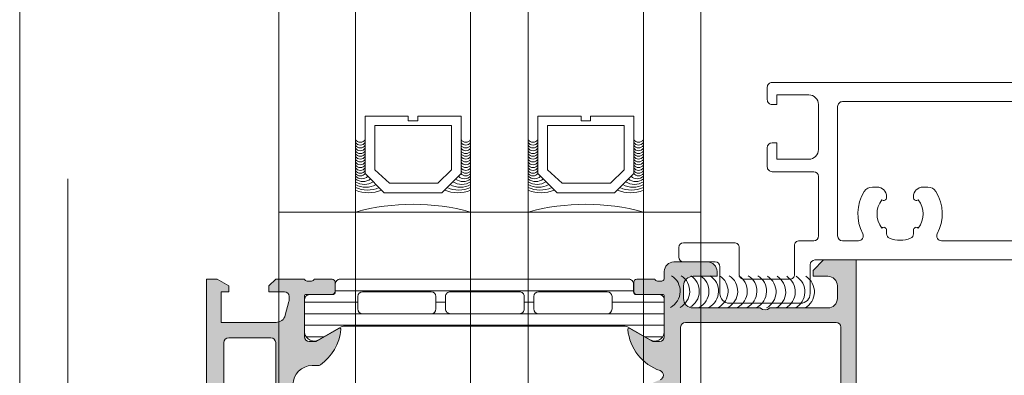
# Model space of a CAD drawing. Header units: millimetres. Extents: x 213386 to 506888, y 183055 to 450952.
# Tile 27 of 256: x 373037 to 373139, y 287769 to 287806. Entities that reach past the tile are written whole.
import ezdxf

# ---------------------------------------------------------------- set-up
doc = ezdxf.new("R2010")
doc.units = ezdxf.units.MM
doc.linetypes.add('ČÁRKOVANÁ', pattern=[19.049999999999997, 12.7, -6.35])
doc.layers.add('FASÁDA DETAILNÍ', color=255, linetype='Continuous', lineweight=0)

msp = doc.modelspace()

# ---------------------------------------------------------------- hatches: boundary and pattern name
at = {"layer": 'FASÁDA DETAILNÍ'}
h = msp.add_hatch(color=256, dxfattribs=at)
edge = h.paths.add_edge_path()
edge.add_arc((373103.7001482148, 287777.5062417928), 0.1199999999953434, 0, 90)
edge.add_line((373103.7001482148, 287777.6262417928), (373100.9401502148, 287777.6262417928))
edge.add_arc((373100.9401502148, 287777.9262417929), 0.3000000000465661, 180.0000000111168, 270, ccw=False)
edge.add_line((373100.6401502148, 287777.9262417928), (373100.6401502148, 287778.9062161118))
edge.add_arc((373100.9401502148, 287778.9062161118), 0.3000000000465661, 90, 180, ccw=False)
edge.add_line((373100.9401502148, 287779.2062161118), (373102.8201612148, 287779.2062161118))
edge.add_arc((373103.0877045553, 287779.2850832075), 0.2789255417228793, 196.4245945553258, 271.1628700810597)
edge.add_line((373103.0933652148, 287779.0062151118), (373103.5469592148, 287779.0062151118))
edge.add_arc((373103.5526276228, 287779.2850525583), 0.2788950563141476, 268.835410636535, 343.5801235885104)
edge.add_line((373103.8201482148, 287779.2062161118), (373103.8201482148, 287780.006390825))
edge.add_arc((373104.8201482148, 287780.006390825), 1, 90, 180, ccw=False)
edge.add_line((373104.8201482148, 287781.006390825), (373108.3201555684, 287781.006390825))
edge.add_arc((373108.3201357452, 287780.0063710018), 1.000019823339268, 0.001135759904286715, 89.99886424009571, ccw=False)
edge.add_line((373109.3201555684, 287780.006390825), (373109.3201555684, 287779.506390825))
edge.add_line((373109.3201555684, 287779.506390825), (373106.8201555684, 287779.506390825))
edge.add_arc((373106.8202009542, 287778.5063454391), 1.000045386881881, 90.00260029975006, 179.9973997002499)
edge.add_line((373105.8201555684, 287778.506390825), (373105.8201555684, 287777.2063725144))
edge.add_arc((373106.8202080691, 287777.2064250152), 1.000052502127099, 180.0030079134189, 269.9969920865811)
edge.add_line((373106.8201555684, 287776.2063725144), (373113.8201555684, 287776.2063725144))
edge.add_arc((373114.3201555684, 287776.7314942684), 0.7250881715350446, 226.403816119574, 313.596183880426)
edge.add_line((373114.8201555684, 287776.2063725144), (373120.8542437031, 287776.2063725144))
edge.add_arc((373120.8541912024, 287777.2064250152), 1.000052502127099, 270.0030079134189, 359.9969920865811)
edge.add_line((373121.8542437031, 287777.2063725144), (373121.8542437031, 287778.506390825))
edge.add_arc((373120.8541983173, 287778.5063454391), 1.000045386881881, 0.002600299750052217, 89.99739970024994)
edge.add_line((373120.8542437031, 287779.506390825), (373119.3201555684, 287779.506390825))
edge.add_line((373119.3201555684, 287779.506390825), (373119.3201555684, 287780.1063969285))
edge.add_line((373119.3201555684, 287780.1063969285), (373120.4201616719, 287781.2063725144))
edge.add_line((373120.4201616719, 287781.2063725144), (373123.8201555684, 287781.2063725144))
edge.add_line((373123.8201555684, 287781.2063725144), (373123.8201555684, 287754.2064716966))
edge.add_line((373123.8201555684, 287754.2064716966), (373120.4201616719, 287754.2064716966))
edge.add_line((373120.4201616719, 287754.2064716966), (373119.3201555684, 287755.3064472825))
edge.add_line((373119.3201555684, 287755.3064472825), (373119.3201555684, 287755.906453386))
edge.add_line((373119.3201555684, 287755.906453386), (373120.8542437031, 287755.906453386))
edge.add_arc((373120.8541983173, 287756.9064987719), 1.000045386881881, 270.00260029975, 359.99739970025)
edge.add_line((373121.8542437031, 287756.906453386), (373121.8542437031, 287758.2064716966))
edge.add_arc((373120.8541912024, 287758.2064191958), 1.000052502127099, 0.003007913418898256, 89.9969920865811)
edge.add_line((373120.8542437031, 287759.2064716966), (373114.8201555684, 287759.2064716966))
edge.add_arc((373114.3201555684, 287758.6813499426), 0.7250881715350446, 46.40381611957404, 133.596183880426)
edge.add_line((373113.8201555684, 287759.2064716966), (373106.8201555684, 287759.2064716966))
edge.add_arc((373106.8202080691, 287758.2064191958), 1.000052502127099, 90.0030079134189, 179.9969920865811)
edge.add_line((373105.8201555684, 287758.2064716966), (373105.8201555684, 287756.906453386))
edge.add_arc((373106.8202009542, 287756.9064987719), 1.000045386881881, 180.00260029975, 269.9973997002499)
edge.add_line((373106.8201555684, 287755.906453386), (373109.3201555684, 287755.906453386))
edge.add_line((373109.3201555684, 287755.906453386), (373109.3201555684, 287755.406453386))
edge.add_arc((373108.3201357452, 287755.4064732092), 1.000019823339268, 270.0011357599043, 359.9988642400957, ccw=False)
edge.add_line((373108.3201555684, 287754.406453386), (373103.8201555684, 287754.406453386))
edge.add_arc((373103.8201452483, 287754.9064430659), 0.4999896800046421, 179.9988173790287, 270.00118262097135, ccw=False)
edge.add_line((373103.3201555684, 287754.906453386), (373103.3201555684, 287755.906453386))
edge.add_line((373103.3201555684, 287755.906453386), (373104.1201586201, 287755.906453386))
edge.add_line((373104.1201586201, 287755.906453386), (373104.1201586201, 287758.9064686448))
edge.add_arc((373103.8201509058, 287758.9064713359), 0.3000077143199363, 359.9994860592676, 450.0005139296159)
edge.add_arc((373103.5526276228, 287759.1276426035), 0.278895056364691, 16.41987642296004, 91.16458936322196)
edge.add_line((373103.5469592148, 287759.4064800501), (373103.0933652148, 287759.4064800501))
edge.add_arc((373103.0877045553, 287759.1276119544), 0.2789255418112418, 88.83712991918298, 163.5754054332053)
edge.add_line((373102.8201612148, 287759.2064790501), (373100.9401502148, 287759.2064790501))
edge.add_arc((373100.9401502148, 287759.5064790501), 0.3000000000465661, 180, 270, ccw=False)
edge.add_line((373100.6401502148, 287759.5064790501), (373100.6401502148, 287760.4864533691))
edge.add_arc((373100.9401502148, 287760.4864533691), 0.3000000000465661, 90, 180, ccw=False)
edge.add_line((373100.9401502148, 287760.7864533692), (373103.7001482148, 287760.7864533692))
edge.add_arc((373103.7001482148, 287760.9064533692), 0.1199999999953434, 270, 360)
edge.add_line((373103.8201482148, 287760.9064533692), (373103.8201482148, 287765.2064790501))
edge.add_arc((373103.3201482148, 287765.2064790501), 0.5, 0, 90)
edge.add_line((373103.3201482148, 287765.7064790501), (373102.6201482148, 287765.7064790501))
edge.add_line((373102.6201482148, 287765.7064790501), (373100.2273278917, 287764.3249835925))
edge.add_arc((373100.1582679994, 287764.4445988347), 0.1381197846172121, 172.2975624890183, 300.0000000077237, ccw=False)
edge.add_arc((373104.9996192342, 287763.9969804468), 4.999999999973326, 108.70940074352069, 174.6507719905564, ccw=False)
edge.add_arc((373103.2353930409, 287769.206347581), 0.4999999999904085, 288.7094007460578, 431.2905992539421)
edge.add_arc((373104.9996192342, 287774.4157147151), 4.999999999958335, 185.3492280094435, 251.2905992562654, ccw=False)
edge.add_arc((373100.1582679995, 287773.9680963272), 0.1381197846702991, 60.000000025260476, 187.7024375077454, ccw=False)
edge.add_line((373100.2273278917, 287774.0877115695), (373102.6201482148, 287772.7062161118))
edge.add_line((373102.6201482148, 287772.7062161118), (373103.3201482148, 287772.7062161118))
edge.add_arc((373103.3201482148, 287773.2062161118), 0.5, 270, 360)
edge.add_line((373103.8201482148, 287773.2062161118), (373103.8201482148, 287777.5062417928))
edge = h.paths.add_edge_path(flags=16)
edge.add_arc((373121.7201494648, 287762.2064640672), 0.5, 270, 360)
edge.add_line((373122.2201494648, 287762.2064640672), (373122.2201494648, 287774.2063725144))
edge.add_arc((373121.7201494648, 287774.2063725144), 0.5, 0, 90)
edge.add_line((373121.7201494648, 287774.7063725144), (373106.0201677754, 287774.7063725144))
edge.add_arc((373106.0201677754, 287774.2063725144), 0.5, 90, 180)
edge.add_line((373105.5201677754, 287774.2063725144), (373105.5201677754, 287762.2064640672))
edge.add_arc((373106.0201677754, 287762.2064640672), 0.5, 180, 270)
edge.add_line((373106.0201677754, 287761.7064640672), (373107.5201677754, 287761.7064640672))
edge.add_line((373107.5201677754, 287761.7064640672), (373107.5201677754, 287761.2064640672))
edge.add_arc((373108.0201677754, 287761.2064640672), 0.5, 180, 270)
edge.add_line((373108.0201677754, 287760.7064640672), (373119.7201494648, 287760.7064640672))
edge.add_arc((373119.7201494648, 287761.2064640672), 0.5, 270, 360)
edge.add_line((373120.2201494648, 287761.2064640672), (373120.2201494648, 287761.7064640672))
edge.add_line((373120.2201494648, 287761.7064640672), (373121.7201494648, 287761.7064640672))
h = msp.add_hatch(color=256, dxfattribs=at)
edge = h.paths.add_edge_path()
edge.add_arc((373049.3202230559, 287714.206440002), 0.5000674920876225, 180.0077324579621, 269.9922675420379)
edge.add_line((373049.3201555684, 287713.7063725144), (373053.3201555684, 287713.7063725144))
edge.add_arc((373053.3200880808, 287714.206440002), 0.5000674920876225, 270.007732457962, 359.992267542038)
edge.add_line((373053.8201555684, 287714.2063725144), (373053.8201555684, 287715.5064213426))
edge.add_arc((373053.3201186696, 287715.5063844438), 0.5000369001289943, 0.004227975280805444, 89.9957720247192)
edge.add_line((373053.3201555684, 287716.0064213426), (373052.8201555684, 287716.0064213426))
edge.add_line((373052.8201555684, 287716.0064213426), (373052.8201555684, 287715.0064213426))
edge.add_line((373052.8201555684, 287715.0064213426), (373051.3201555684, 287715.0064213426))
edge.add_arc((373051.3201185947, 287716.0063843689), 0.9999630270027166, 179.9978814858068, 270.0021185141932, ccw=False)
edge.add_line((373050.3201555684, 287716.0064213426), (373050.3201555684, 287720.0064213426))
edge.add_arc((373051.3202324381, 287720.0063444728), 1.000076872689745, 90.0044039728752, 179.9955960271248, ccw=False)
edge.add_line((373051.3201555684, 287721.0064213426), (373052.8201555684, 287721.0064213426))
edge.add_line((373052.8201555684, 287721.0064213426), (373052.8201555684, 287720.0064213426))
edge.add_line((373052.8201555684, 287720.0064213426), (373053.3201555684, 287720.0064213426))
edge.add_arc((373053.3202130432, 287720.5063638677), 0.4999425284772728, 269.9934131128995, 360.0065868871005)
edge.add_line((373053.8201555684, 287720.5064213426), (373053.8201555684, 287723.3064091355))
edge.add_arc((373053.3201555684, 287723.3064091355), 0.5, 0, 90)
edge.add_line((373053.3201555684, 287723.8064091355), (373053.1201555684, 287723.8064091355))
edge.add_arc((373053.1201555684, 287723.3064091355), 0.5, 90, 180)
edge.add_line((373052.6201555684, 287723.3064091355), (373052.6201555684, 287722.8064091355))
edge.add_arc((373052.1201204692, 287722.8064442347), 0.5000351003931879, 270.00402178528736, 359.99597821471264, ccw=False)
edge.add_line((373052.1201555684, 287722.3064091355), (373051.3201525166, 287722.3064091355))
edge.add_arc((373051.32016908, 287722.806425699), 0.5000165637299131, 180.0018979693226, 269.9981020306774, ccw=False)
edge.add_line((373050.8201525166, 287722.8064091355), (373050.8201525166, 287754.106403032))
edge.add_line((373050.8201525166, 287754.106403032), (373051.2525491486, 287760.1448606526))
edge.add_arc((373052.2517688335, 287760.1064045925), 0.9999594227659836, 90, 177.7959971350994, ccw=False)
edge.add_line((373052.2517688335, 287761.1063640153), (373058.9202210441, 287761.1063640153))
edge.add_arc((373058.9202210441, 287760.6063640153), 0.5, 0, 90, ccw=False)
edge.add_line((373059.4202210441, 287760.6063640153), (373059.4202210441, 287759.7063640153))
edge.add_arc((373059.9202210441, 287759.7063640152), 0.5, 179.9999999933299, 270)
edge.add_line((373059.9202210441, 287759.2063640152), (373061.32022257, 287759.2063640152))
edge.add_arc((373061.587743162, 287759.1275275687), 0.2788950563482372, 88.83541063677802, 163.5801235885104, ccw=False)
edge.add_line((373061.5934115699, 287759.4063650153), (373062.0470055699, 287759.4063650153))
edge.add_arc((373062.0526662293, 287759.1274969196), 0.2789255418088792, 16.424594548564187, 91.16287005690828, ccw=False)
edge.add_line((373062.3202095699, 287759.2063640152), (373064.20022057, 287759.2063640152))
edge.add_arc((373064.20022057, 287759.5063640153), 0.3000000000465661, 270, 360)
edge.add_line((373064.50022057, 287759.5063640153), (373064.50022057, 287760.4863383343))
edge.add_arc((373064.20022057, 287760.4863383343), 0.2999999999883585, 1.111684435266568e-08, 90)
edge.add_line((373064.20022057, 287760.7863383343), (373061.44022257, 287760.7863383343))
edge.add_arc((373061.44022257, 287760.9063383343), 0.1199999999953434, 180, 270, ccw=False)
edge.add_line((373061.32022257, 287760.9063383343), (373061.32022257, 287765.2063640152))
edge.add_arc((373061.82022257, 287765.2063640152), 0.5, 90, 180, ccw=False)
edge.add_line((373061.82022257, 287765.7063640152), (373062.5202225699, 287765.7063640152))
edge.add_line((373062.5202225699, 287765.7063640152), (373064.913042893, 287764.3248685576))
edge.add_arc((373064.9821027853, 287764.4444837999), 0.1381197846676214, 240.0000000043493, 360)
edge.add_line((373065.12022257, 287764.4444837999), (373065.12022257, 287768.2063640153))
edge.add_arc((373067.12022257, 287768.2063640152), 2, 90, 179.9999999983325, ccw=False)
edge.add_line((373067.12022257, 287770.2063640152), (373067.6882179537, 287770.2063640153))
edge.add_arc((373067.6882179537, 287770.7063640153), 0.5, 270, 304.4790717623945)
edge.add_arc((373065.1407446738, 287774.4158626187), 4.999999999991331, 304.4790717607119, 354.6507719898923)
edge.add_arc((373069.9820959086, 287773.9682442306), 0.1381197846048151, 352.2975625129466, 479.9999999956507)
edge.add_line((373069.9130360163, 287774.0878594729), (373067.5202156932, 287772.7063640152))
edge.add_line((373067.5202156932, 287772.7063640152), (373066.8202156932, 287772.7063640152))
edge.add_arc((373066.8202156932, 287773.2063640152), 0.5, 180, 270, ccw=False)
edge.add_line((373066.3202156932, 287773.2063640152), (373066.3202156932, 287777.5063896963))
edge.add_arc((373066.4402156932, 287777.5063896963), 0.1199999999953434, 90, 180, ccw=False)
edge.add_line((373066.4402156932, 287777.6263896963), (373069.2002136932, 287777.6263896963))
edge.add_arc((373069.2002136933, 287777.9263896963), 0.2999999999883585, 269.9999999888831, 359.9999999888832)
edge.add_line((373069.5002136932, 287777.9263896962), (373069.5002136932, 287778.9063640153))
edge.add_arc((373069.2002136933, 287778.9063640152), 0.2999999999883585, 1.111684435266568e-08, 90.00000001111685)
edge.add_line((373069.2002136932, 287779.2063640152), (373067.3202026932, 287779.2063640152))
edge.add_arc((373067.0526593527, 287779.2852311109), 0.2789255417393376, 268.8371299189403, 343.57540543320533, ccw=False)
edge.add_line((373067.0469986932, 287779.0063630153), (373066.5934046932, 287779.0063630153))
edge.add_arc((373066.5877362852, 287779.2852004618), 0.2788950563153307, 196.4198764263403, 271.16458937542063, ccw=False)
edge.add_line((373066.3202156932, 287779.2063640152), (373063.3201572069, 287779.2063640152))
edge.add_line((373063.3201572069, 287779.2063640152), (373062.6200543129, 287778.5062916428))
edge.add_line((373062.6200543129, 287778.5062916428), (373062.6200543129, 287777.9062855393))
edge.add_line((373062.6200543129, 287777.9062855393), (373064.2200604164, 287777.9062855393))
edge.add_arc((373064.2200509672, 287777.4062760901), 0.5000094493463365, 0.0010827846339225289, 89.99891721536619, ccw=False)
edge.add_line((373064.7200604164, 287777.4062855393), (373064.7200604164, 287777.0108574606))
edge.add_arc((373064.2200604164, 287777.0108574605), 0.5000000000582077, -14.999999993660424, 6.670120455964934e-09, ccw=False)
edge.add_line((373064.7030233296, 287776.881447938), (373064.3188145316, 287775.4475611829))
edge.add_arc((373063.3528887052, 287775.706380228), 1.00000000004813, 270, 345.0000000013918, ccw=False)
edge.add_line((373063.3528887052, 287774.706380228), (373057.6200665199, 287774.706380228))
edge.add_line((373057.6200665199, 287774.706380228), (373057.6200665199, 287777.9062855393))
edge.add_line((373057.6200665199, 287777.9062855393), (373058.4200543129, 287777.9062855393))
edge.add_line((373058.4200543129, 287777.9062855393), (373058.4200543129, 287778.5062916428))
edge.add_line((373058.4200543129, 287778.5062916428), (373057.2076214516, 287779.2062733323))
edge.add_line((373057.2076214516, 287779.2062733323), (373056.1200665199, 287779.2062733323))
edge.add_line((373056.1200665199, 287779.2062733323), (373056.1200665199, 287764.2063640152))
edge.add_arc((373055.6200665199, 287764.2063640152), 0.5, -90, 0, ccw=False)
edge.add_line((373055.6200665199, 287763.7063640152), (373049.8201555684, 287763.7063640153))
edge.add_arc((373049.8201555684, 287762.7063640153), 1, 90, 180)
edge.add_line((373048.8201555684, 287762.7063640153), (373048.8201555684, 287714.2063725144))
edge = h.paths.add_edge_path(flags=16)
edge.add_line((373058.4200543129, 287773.106380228), (373062.8200543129, 287773.106380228))
edge.add_arc((373062.8200543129, 287772.606380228), 0.5, 0, 90, ccw=False)
edge.add_line((373063.3200543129, 287772.606380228), (373063.3200543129, 287768.206380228))
edge.add_arc((373062.8200543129, 287768.206380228), 0.5, -90, 0, ccw=False)
edge.add_line((373062.8200543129, 287767.706380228), (373058.4200543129, 287767.706380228))
edge.add_arc((373058.4200543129, 287768.206380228), 0.5, 180, 270, ccw=False)
edge.add_line((373057.9200543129, 287768.206380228), (373057.9200543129, 287772.606380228))
edge.add_arc((373058.4200543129, 287772.606380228), 0.5, 90, 180, ccw=False)
h = msp.add_hatch(dxfattribs=at)
h.set_pattern_fill('_USER', color=256, scale=1.2, angle=-1.272221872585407e-14, style=0, pattern_type=0)
h.set_pattern_definition([(360, (373066.3201555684, 287779.2063725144), (2.939128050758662e-16, 1.2), [])])
edge = h.paths.add_edge_path()
edge.add_line((373070.1442654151, 287774.2393607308), (373067.8606085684, 287772.9208910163))
edge.add_arc((373067.3199736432, 287773.7621436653), 0.9999960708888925, 188.181608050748, 302.72701609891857, ccw=False)
edge.add_line((373066.3301555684, 287773.6198330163), (373066.3301555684, 287777.0963745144))
edge.add_arc((373066.8301515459, 287777.0963771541), 0.4999959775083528, 89.99969752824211, 180.0003024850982, ccw=False)
edge.add_line((373066.8301541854, 287777.5963731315), (373069.2301525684, 287777.5960411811))
edge.add_arc((373069.2301525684, 287777.8960411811), 0.2999999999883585, 270, 359.9999999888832)
edge.add_line((373069.5301525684, 287777.8960411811), (373069.5301525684, 287778.7063725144))
edge.add_arc((373070.0301498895, 287778.7063751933), 0.4999973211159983, 89.9996930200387, 180.0003069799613, ccw=False)
edge.add_line((373070.0301525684, 287779.2063725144), (373100.1126268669, 287779.2063725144))
edge.add_arc((373100.1126295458, 287778.7063751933), 0.4999973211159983, -0.00030697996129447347, 90.0003069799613, ccw=False)
edge.add_line((373100.6126268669, 287778.7063725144), (373100.6126268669, 287777.8960411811))
edge.add_arc((373100.9126268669, 287777.8960411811), 0.2999999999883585, 180.0000000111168, 270.0000000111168)
edge.add_line((373100.9126268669, 287777.5960411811), (373103.3126252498, 287777.5963731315))
edge.add_arc((373103.3126278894, 287777.096377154), 0.4999959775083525, -0.00030247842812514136, 90.00030247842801, ccw=False)
edge.add_line((373103.812623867, 287777.0963745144), (373103.812623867, 287773.6198330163))
edge.add_arc((373102.8228057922, 287773.7621436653), 0.9999960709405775, 237.2729839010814, 351.81839194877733, ccw=False)
edge.add_line((373102.282170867, 287772.9208910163), (373099.9985140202, 287774.2393607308))
edge.add_arc((373099.7485140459, 287773.806348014), 0.5000000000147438, 60.00000340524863, 89.99994009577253)
edge.add_line((373099.7485145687, 287774.306348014), (373070.3942648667, 287774.306348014))
edge.add_arc((373070.3942653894, 287773.806348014), 0.5000000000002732, 90.00005989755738, 119.9999965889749)
edge = h.paths.add_edge_path(flags=16)
edge.add_line((373090.7209825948, 287775.6063587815), (373097.8710070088, 287775.6063740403))
edge.add_arc((373097.8709634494, 287776.1064175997), 0.5000435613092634, 270.0049911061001, 359.9950088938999)
edge.add_line((373098.3710070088, 287776.1063740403), (373098.3710070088, 287777.4063828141))
edge.add_arc((373097.8709946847, 287777.4063552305), 0.5000123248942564, 0.003160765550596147, 89.99858779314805)
edge.add_line((373097.8710070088, 287777.9063675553), (373090.7209825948, 287777.9063675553))
edge.add_arc((373090.7210261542, 287777.4063239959), 0.5000435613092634, 90.00499110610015, 179.9950088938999)
edge.add_line((373090.2209825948, 287777.4063675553), (373090.2209825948, 287776.1063587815))
edge.add_arc((373090.7210261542, 287776.1064023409), 0.5000435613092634, 180.0049911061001, 269.9950088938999)
edge = h.paths.add_edge_path(flags=16)
edge.add_line((373072.3709830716, 287775.6063587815), (373079.5210089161, 287775.6063587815))
edge.add_arc((373079.5209653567, 287776.1064023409), 0.5000435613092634, 270.0049911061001, 359.9950088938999)
edge.add_line((373080.0210089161, 287776.1063587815), (373080.0210089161, 287777.4063675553))
edge.add_arc((373079.5209653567, 287777.4063239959), 0.5000435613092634, 0.004991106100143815, 89.99500889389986)
edge.add_line((373079.5210089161, 287777.9063675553), (373072.3709830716, 287777.9063675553))
edge.add_arc((373072.371026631, 287777.4063239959), 0.5000435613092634, 90.00499110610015, 179.9950088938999)
edge.add_line((373071.8709830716, 287777.4063675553), (373071.8709830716, 287776.1063587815))
edge.add_arc((373072.371026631, 287776.1064023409), 0.5000435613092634, 180.0049911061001, 269.9950088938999)
edge = h.paths.add_edge_path(flags=16)
edge.add_line((373081.5210089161, 287775.6063587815), (373088.7209825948, 287775.6063587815))
edge.add_arc((373088.7210333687, 287776.1063080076), 0.4999492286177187, 269.9941811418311, 360.0058188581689)
edge.add_line((373089.2209825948, 287776.1063587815), (373089.2209825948, 287777.4063675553))
edge.add_arc((373088.7210333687, 287777.4064183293), 0.4999492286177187, 359.9941811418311, 450.0058188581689)
edge.add_line((373088.7209825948, 287777.9063675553), (373081.5210089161, 287777.9063675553))
edge.add_arc((373081.5209581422, 287777.4064183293), 0.4999492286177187, 89.99418114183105, 180.005818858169)
edge.add_line((373081.0210089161, 287777.4063675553), (373081.0210089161, 287776.1063587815))
edge.add_arc((373081.5209581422, 287776.1063080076), 0.4999492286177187, 179.9941811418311, 270.005818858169)

# ---------------------------------------------------------------- linework, layer by layer
for p, q in [((373063.6382437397, 284292.1544280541), (373063.6382437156, 307967.1544280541)), ((373071.6382437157, 307967.1544280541), (373071.6382437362, 287719.0318729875)), ((373083.638243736, 287719.0318729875), (373083.6382437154, 307967.1544280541)), ((373089.6382437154, 307967.1544280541), (373089.638243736, 287719.0318729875)), ((373101.6382437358, 287719.0318729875), (373101.6382437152, 307967.1544280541)), ((373063.6382437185, 286777.6545368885), (373063.6382473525, 288917.1544282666)), ((373071.6382473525, 288917.1544282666), (373071.6382453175, 287719.0318729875)), ((373083.6382453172, 287719.0318729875), (373083.6382473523, 288917.1544282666)), ((373089.6382473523, 288917.1544282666), (373089.6382453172, 287719.0318729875)), ((373101.6382453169, 287719.0318729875), (373101.638247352, 288917.1544282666)), ((373107.638247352, 288917.1544282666), (373107.6382453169, 287719.0318729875)), ((373063.6382437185, 287786.201480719), (373107.638243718, 287786.201480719))]:
    msp.add_line(p, q, dxfattribs=at)
for points in [[(399616.6382373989, 284292.1544280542), (373036.6382373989, 284292.1544280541), (373036.6382373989, 307972.1544280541), (399616.6382373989, 307972.1544280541)], [(373082.6382437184, 287796.201480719), (373082.6382437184, 287790.201480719), (373080.6382437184, 287788.201480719), (373074.6382437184, 287788.201480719), (373072.6382437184, 287790.201480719), (373072.6382437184, 287796.201480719), (373077.1382437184, 287796.201480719), (373077.1382437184, 287795.701480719), (373078.1382437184, 287795.701480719), (373078.1382437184, 287796.201480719)], [(373100.6382437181, 287796.201480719), (373100.6382437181, 287790.201480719), (373098.6382437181, 287788.201480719), (373092.6382437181, 287788.201480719), (373090.6382437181, 287790.201480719), (373090.6382437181, 287796.201480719), (373095.1382437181, 287796.201480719), (373095.1382437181, 287795.701480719), (373096.1382437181, 287795.701480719), (373096.1382437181, 287796.201480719)], [(373073.6382437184, 287795.201480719), (373081.6382437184, 287795.201480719), (373081.6382437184, 287790.6156942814), (373080.224030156, 287789.201480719), (373075.1911228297, 287789.201480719), (373073.6382437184, 287790.6156942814)], [(373091.6382437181, 287795.201480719), (373099.6382437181, 287795.201480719), (373099.6382437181, 287790.6156942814), (373098.2240301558, 287789.201480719), (373093.1911228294, 287789.201480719), (373091.6382437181, 287790.6156942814)]]:
    msp.add_lwpolyline(points, close=True, dxfattribs=at)
at = {"layer": 'FASÁDA DETAILNÍ', "linetype": 'ČÁRKOVANÁ', "ltscale": 5}
msp.add_lwpolyline([(399611.6382373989, 284297.1544280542), (373041.6382373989, 284297.1544280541), (373041.6382373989, 307967.1544280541), (399611.6382373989, 307967.1544280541)], close=True, dxfattribs=at)
at = {"layer": 'FASÁDA DETAILNÍ'}
for points in [[(373238.0562961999, 287781.2063725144), (373119.5201555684, 287781.2063725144, 0.414213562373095), (373119.0201555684, 287780.7063725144), (373119.0201555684, 287777.7063725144, -0.414213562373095), (373118.0201555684, 287776.7063725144), (373110.620155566, 287776.7063725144, -0.4142135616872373), (373109.620155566, 287777.7063725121), (373109.6201555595, 287780.5063725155, 0.4142135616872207), (373109.1201555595, 287781.0063725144), (373105.8201555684, 287781.0063725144, -0.414213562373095), (373105.3201555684, 287781.5063725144), (373105.3201555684, 287782.5063725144, -0.414213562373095), (373105.8201555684, 287783.0063725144), (373111.120157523, 287783.0063725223, -0.4142135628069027), (373111.6201575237, 287782.5063725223), (373111.6201575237, 287779.7063724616, 0.4142135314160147), (373112.1201575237, 287779.2063725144), (373116.8862066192, 287779.2063725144, 0.4142135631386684), (373117.3862066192, 287779.7063725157), (373117.3862066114, 287782.7063725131, -0.4142135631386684), (373117.8862066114, 287783.2063725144), (373119.3862061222, 287783.2063725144, 0.414213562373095), (373119.8862061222, 287783.7063725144), (373119.8862061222, 287789.9062683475, 0.414213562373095), (373119.3862061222, 287790.4062683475), (373115.0495900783, 287790.4062683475, -0.4142140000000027), (373114.5495900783, 287790.9062683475), (373114.5495900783, 287792.9062703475, -0.4142009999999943), (373115.0495900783, 287793.4062703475), (373115.5495900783, 287793.4062703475), (373115.5495900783, 287791.7062703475), (373118.8862061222, 287791.7062703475, 0.4142140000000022), (373119.8862061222, 287792.7062703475), (373119.8862061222, 287797.4062703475, 0.4142140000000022), (373118.8862061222, 287798.4062703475), (373115.5495900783, 287798.4062703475), (373115.5495900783, 287797.4062703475), (373115.0495900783, 287797.4062703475, -0.4142200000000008), (373114.5495900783, 287797.9062623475), (373114.5495900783, 287799.2062733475, -0.4142140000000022), (373115.0495900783, 287799.7062733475), (373238.0562962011, 287799.7062729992, -0.4142135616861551)], [(373236.0562962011, 287797.7062730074), (373122.3862057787, 287797.7062733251, 0.4142136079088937), (373121.8862057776, 287797.2062732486), (373121.8862078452, 287783.7063724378, 0.4142135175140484), (373122.3862078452, 287783.2063725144), (373124.0602655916, 287783.2063725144, 0.5657414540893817), (373124.5017616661, 287783.9410663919, -0.2677634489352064), (373124.6541210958, 287788.3357842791, -0.2587771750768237), (373125.5024861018, 287788.8063725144), (373125.9869271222, 287788.8063725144, -0.414213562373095), (373126.9869271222, 287787.8063725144), (373126.9869271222, 287787.7004799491, -0.6451800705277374), (373126.488858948, 287787.4751601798, 0.3417320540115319), (373126.488858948, 287784.537584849, -0.645180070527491), (373126.9869271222, 287784.3122650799), (373126.9869271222, 287783.9442134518, 0.2982166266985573), (373127.2869271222, 287783.4859558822, 0.2087121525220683), (373129.4869271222, 287783.4859558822, 0.29821662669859), (373129.7869271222, 287783.9442134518), (373129.7869271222, 287784.3122650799, -0.6451800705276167), (373130.2849952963, 287784.537584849, 0.3417320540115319), (373130.2849952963, 287787.4751601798, -0.6451800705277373), (373129.7869271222, 287787.7004799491), (373129.7869271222, 287787.8063725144, -0.4142135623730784), (373130.7869271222, 287788.8063725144), (373131.2713681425, 287788.8063725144, -0.258777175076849), (373132.1197331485, 287788.3357842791, -0.2677634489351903), (373132.2720925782, 287783.9410663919, 0.5657414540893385), (373132.7135886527, 287783.2063725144), (373226.7396346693, 287783.2063725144, 0.5657414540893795)], [(373103.3957772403, 287768.7327687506, 0.717126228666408), (373103.3957772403, 287769.6799264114, -0.295935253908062), (373100.0213944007, 287773.9495843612, -0.6230654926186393), (373100.2273278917, 287774.0877115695), (373102.6201482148, 287772.7062161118), (373103.3201482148, 287772.7062161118, 0.414213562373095), (373103.8201482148, 287773.2062161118), (373103.8201482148, 287777.5062417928, 0.414213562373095), (373103.7001482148, 287777.6262417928), (373100.9401502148, 287777.6262417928, -0.414213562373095), (373100.6401502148, 287777.9262417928), (373100.6401502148, 287778.9062161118, -0.414213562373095), (373100.9401502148, 287779.2062161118), (373102.8201612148, 287779.2062161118, 0.3381811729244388), (373103.0933652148, 287779.0062151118), (373103.5469592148, 287779.0062151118, 0.338212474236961), (373103.8201482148, 287779.2062161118), (373103.8201482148, 287780.006390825, -0.414213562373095), (373104.8201482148, 287781.006390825), (373108.3201555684, 287781.006390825, -0.4142019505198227), (373109.3201555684, 287780.006390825), (373109.3201555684, 287779.506390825), (373106.8201555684, 287779.506390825, 0.4141869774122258), (373105.8201555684, 287778.506390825), (373105.8201555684, 287777.2063725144, 0.4141828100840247), (373106.8201555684, 287776.2063725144), (373113.8201555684, 287776.2063725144, 0.3999328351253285), (373114.8201555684, 287776.2063725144), (373120.8542437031, 287776.2063725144, 0.4141828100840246), (373121.8542437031, 287777.2063725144), (373121.8542437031, 287778.506390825, 0.4141869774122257), (373120.8542437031, 287779.506390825), (373119.3201555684, 287779.506390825), (373119.3201555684, 287780.1063969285), (373120.4201616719, 287781.2063725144), (373123.8201555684, 287781.2063725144), (373123.8201555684, 287754.2064716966)], [(373065.12022257, 287768.2063640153, -0.4142135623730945), (373067.12022257, 287770.2063640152), (373067.6882179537, 287770.2063640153, 0.1515887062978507), (373067.9712705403, 287770.2941975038, 0.2224807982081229), (373070.1189695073, 287773.9497322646, 0.6230654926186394), (373069.9130360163, 287774.0878594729), (373067.5202156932, 287772.7063640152), (373066.8202156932, 287772.7063640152, -0.414213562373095), (373066.3202156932, 287773.2063640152), (373066.3202156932, 287777.5063896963, -0.414213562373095), (373066.4402156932, 287777.6263896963), (373069.2002136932, 287777.6263896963, 0.414213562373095), (373069.5002136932, 287777.9263896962), (373069.5002136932, 287778.9063640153, 0.414213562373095), (373069.2002136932, 287779.2063640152), (373067.3202026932, 287779.2063640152, -0.3381811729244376), (373067.0469986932, 287779.0063630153), (373066.5934046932, 287779.0063630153, -0.338212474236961), (373066.3202156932, 287779.2063640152), (373063.3201572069, 287779.2063640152), (373062.6200543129, 287778.5062916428), (373062.6200543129, 287777.9062855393), (373064.2200604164, 287777.9062855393, -0.4142024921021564), (373064.7200604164, 287777.4062855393), (373064.7200604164, 287777.0108574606, -0.06554346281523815), (373064.7030233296, 287776.881447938), (373064.3188145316, 287775.4475611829, -0.339454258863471), (373063.3528887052, 287774.706380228), (373057.6200665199, 287774.706380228), (373057.6200665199, 287777.9062855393), (373058.4200543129, 287777.9062855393), (373058.4200543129, 287778.5062916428), (373057.2076214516, 287779.2062733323), (373056.1200665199, 287779.2062733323), (373056.1200665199, 287764.2063640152, -0.4142135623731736)]]:
    msp.add_lwpolyline(points, format="xyb", dxfattribs=at)
for points in [[(373070.1442654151, 287774.2393607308), (373067.8606085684, 287772.9208910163, -0.5460410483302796), (373066.3301555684, 287773.6198330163), (373066.3301555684, 287777.0963745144, -0.414216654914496), (373066.8301541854, 287777.5963731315), (373069.2301525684, 287777.5960411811, 0.414213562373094), (373069.5301525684, 287777.8960411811), (373069.5301525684, 287778.7063725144, -0.414216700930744), (373070.0301525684, 287779.2063725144), (373100.1126268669, 287779.2063725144, -0.414216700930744), (373100.6126268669, 287778.7063725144), (373100.6126268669, 287777.8960411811, 0.414213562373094), (373100.9126268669, 287777.5960411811), (373103.3126252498, 287777.5963731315, -0.4142166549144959), (373103.812623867, 287777.0963745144), (373103.812623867, 287773.6198330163, -0.5460410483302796), (373102.282170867, 287772.9208910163), (373099.9985140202, 287774.2393607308, 0.1316522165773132), (373099.7485145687, 287774.306348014), (373070.3942648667, 287774.306348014, 0.1316522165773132)], [(373072.3709830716, 287775.6063587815), (373079.5210089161, 287775.6063587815, 0.414162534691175), (373080.0210089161, 287776.1063587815), (373080.0210089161, 287777.4063675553, 0.4141625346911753), (373079.5210089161, 287777.9063675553), (373072.3709830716, 287777.9063675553, 0.4141625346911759), (373071.8709830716, 287777.4063675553), (373071.8709830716, 287776.1063587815, 0.4141625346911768)], [(373081.5210089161, 287775.6063587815), (373088.7209825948, 287775.6063587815, 0.4142730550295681), (373089.2209825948, 287776.1063587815), (373089.2209825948, 287777.4063675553, 0.4142730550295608), (373088.7209825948, 287777.9063675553), (373081.5210089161, 287777.9063675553, 0.4142730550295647), (373081.0210089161, 287777.4063675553), (373081.0210089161, 287776.1063587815, 0.414273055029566)], [(373090.7209825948, 287775.6063587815), (373097.8710070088, 287775.6063740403, 0.4141625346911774), (373098.3710070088, 287776.1063740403), (373098.3710070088, 287777.4063828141, 0.4141901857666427), (373097.8710070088, 287777.9063675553), (373090.7209825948, 287777.9063675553, 0.4141625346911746), (373090.2209825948, 287777.4063675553), (373090.2209825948, 287776.1063587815, 0.4141625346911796)], [(373121.7201494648, 287761.7064640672, 0.414213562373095), (373122.2201494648, 287762.2064640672), (373122.2201494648, 287774.2063725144, 0.414213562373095), (373121.7201494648, 287774.7063725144), (373106.0201677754, 287774.7063725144, 0.414213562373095), (373105.5201677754, 287774.2063725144), (373105.5201677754, 287762.2064640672, 0.414213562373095), (373106.0201677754, 287761.7064640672), (373107.5201677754, 287761.7064640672), (373107.5201677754, 287761.2064640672, 0.414213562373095), (373108.0201677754, 287760.7064640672), (373119.7201494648, 287760.7064640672, 0.414213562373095), (373120.2201494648, 287761.2064640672), (373120.2201494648, 287761.7064640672)], [(373058.4200543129, 287773.106380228), (373062.8200543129, 287773.106380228, -0.4142135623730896), (373063.3200543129, 287772.606380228), (373063.3200543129, 287768.206380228, -0.4142135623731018), (373062.8200543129, 287767.706380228), (373058.4200543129, 287767.706380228, -0.4142135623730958), (373057.9200543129, 287768.206380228), (373057.9200543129, 287772.606380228, -0.4142135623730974)]]:
    msp.add_lwpolyline(points, format="xyb", close=True, dxfattribs=at)
for centre, radius, start, end in [((373072.1382437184, 287794.0641508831), 0.5964289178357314, 213.0365600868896, 326.9634399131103), ((373072.1382437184, 287793.7716533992), 0.5964289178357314, 213.0365600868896, 326.9634399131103), ((373072.1382437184, 287793.4791559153), 0.5964289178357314, 213.0365600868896, 326.9634399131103), ((373072.1382437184, 287793.1866584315), 0.5964289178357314, 213.0365600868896, 326.9634399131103), ((373083.1382437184, 287794.0641508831), 0.5964289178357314, 213.0365600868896, 326.9634399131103), ((373083.1382437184, 287793.7716533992), 0.5964289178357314, 213.0365600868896, 326.9634399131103), ((373083.1382437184, 287793.4791559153), 0.5964289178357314, 213.0365600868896, 326.9634399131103), ((373083.1382437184, 287793.1866584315), 0.5964289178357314, 213.0365600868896, 326.9634399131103), ((373090.1382437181, 287794.0641508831), 0.5964289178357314, 213.0365600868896, 326.9634399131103), ((373090.1382437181, 287793.7716533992), 0.5964289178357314, 213.0365600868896, 326.9634399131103), ((373090.1382437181, 287793.4791559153), 0.5964289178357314, 213.0365600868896, 326.9634399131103), ((373090.1382437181, 287793.1866584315), 0.5964289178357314, 213.0365600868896, 326.9634399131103), ((373101.1382437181, 287794.0641508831), 0.5964289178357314, 213.0365600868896, 326.9634399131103), ((373101.1382437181, 287793.7716533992), 0.5964289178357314, 213.0365600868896, 326.9634399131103), ((373101.1382437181, 287793.4791559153), 0.5964289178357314, 213.0365600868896, 326.9634399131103), ((373101.1382437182, 287793.1866584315), 0.5964289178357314, 213.0365600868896, 326.9634399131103), ((373072.1382437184, 287792.8941609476), 0.5964289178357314, 213.0365600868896, 326.9634399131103), ((373072.1382437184, 287792.6016634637), 0.5964289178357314, 213.0365600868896, 326.9634399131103), ((373072.1382437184, 287792.3091659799), 0.5964289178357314, 213.0365600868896, 326.9634399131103), ((373083.1382437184, 287792.8941609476), 0.5964289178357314, 213.0365600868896, 326.9634399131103), ((373083.1382437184, 287792.6016634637), 0.5964289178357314, 213.0365600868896, 326.9634399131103), ((373083.1382437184, 287792.3091659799), 0.5964289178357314, 213.0365600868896, 326.9634399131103), ((373090.1382437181, 287792.8941609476), 0.5964289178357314, 213.0365600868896, 326.9634399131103), ((373090.1382437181, 287792.6016634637), 0.5964289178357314, 213.0365600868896, 326.9634399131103), ((373090.1382437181, 287792.3091659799), 0.5964289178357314, 213.0365600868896, 326.9634399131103), ((373101.1382437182, 287792.8941609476), 0.5964289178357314, 213.0365600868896, 326.9634399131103), ((373101.1382437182, 287792.6016634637), 0.5964289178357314, 213.0365600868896, 326.9634399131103), ((373101.1382437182, 287792.3091659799), 0.5964289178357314, 213.0365600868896, 326.9634399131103), ((373072.1382437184, 287792.016668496), 0.5964289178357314, 213.0365600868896, 326.9634399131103), ((373072.1382437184, 287791.7241710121), 0.5964289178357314, 213.0365600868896, 326.9634399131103), ((373072.1382437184, 287791.4316735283), 0.5964289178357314, 213.0365600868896, 326.9634399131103), ((373072.1382437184, 287791.1391760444), 0.5964289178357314, 213.0365600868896, 326.9634399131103), ((373083.1382437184, 287792.016668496), 0.5964289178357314, 213.0365600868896, 326.9634399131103), ((373083.1382437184, 287791.7241710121), 0.5964289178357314, 213.0365600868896, 326.9634399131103), ((373083.1382437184, 287791.4316735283), 0.5964289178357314, 213.0365600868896, 326.9634399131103), ((373083.1382437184, 287791.1391760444), 0.5964289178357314, 213.0365600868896, 326.9634399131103), ((373090.1382437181, 287792.016668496), 0.5964289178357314, 213.0365600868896, 326.9634399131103), ((373090.1382437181, 287791.7241710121), 0.5964289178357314, 213.0365600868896, 326.9634399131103), ((373090.1382437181, 287791.4316735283), 0.5964289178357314, 213.0365600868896, 326.9634399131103), ((373090.1382437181, 287791.1391760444), 0.5964289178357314, 213.0365600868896, 326.9634399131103), ((373101.1382437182, 287792.016668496), 0.5964289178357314, 213.0365600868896, 326.9634399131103), ((373101.1382437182, 287791.7241710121), 0.5964289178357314, 213.0365600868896, 326.9634399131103), ((373101.1382437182, 287791.4316735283), 0.5964289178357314, 213.0365600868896, 326.9634399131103), ((373101.1382437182, 287791.1391760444), 0.5964289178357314, 213.0365600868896, 326.9634399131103), ((373072.1382437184, 287790.8466785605), 0.5964289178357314, 213.0365600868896, 326.9634399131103), ((373072.1382437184, 287790.5541810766), 0.5964289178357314, 213.0365600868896, 326.9634399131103), ((373072.2760519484, 287790.5418587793), 0.8793333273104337, 223.5035617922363, 316.0050922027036), ((373083.0004354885, 287790.5418587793), 0.8793333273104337, 223.9949077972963, 316.4964382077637), ((373083.1382437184, 287790.8466785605), 0.5964289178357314, 213.0365600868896, 326.9634399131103), ((373083.1382437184, 287790.5541810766), 0.5964289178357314, 213.0365600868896, 326.9634399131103), ((373090.1382437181, 287790.8466785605), 0.5964289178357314, 213.0365600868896, 326.9634399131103), ((373090.1382437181, 287790.5541810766), 0.5964289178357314, 213.0365600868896, 326.9634399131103), ((373090.2760519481, 287790.5418587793), 0.8793333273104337, 223.5035617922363, 316.0050922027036), ((373101.0004354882, 287790.5418587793), 0.8793333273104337, 223.9949077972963, 316.4964382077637), ((373101.1382437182, 287790.8466785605), 0.5964289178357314, 213.0365600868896, 326.9634399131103), ((373101.1382437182, 287790.5541810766), 0.5964289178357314, 213.0365600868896, 326.9634399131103), ((373072.4241680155, 287790.6320861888), 1.262511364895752, 231.5004352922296, 308.034371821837), ((373072.5628180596, 287790.7924972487), 1.712080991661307, 237.3143489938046, 302.7050511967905), ((373072.7076099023, 287791.036552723), 2.248138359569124, 241.5971851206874, 298.4726578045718), ((373072.8759322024, 287791.3854597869), 2.896659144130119, 244.7048477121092, 294.6933261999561), ((373082.4005552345, 287791.3854597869), 2.896659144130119, 245.3066738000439, 295.2951522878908), ((373082.5688775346, 287791.036552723), 2.248138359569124, 241.5273421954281, 298.4028148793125), ((373082.7136693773, 287790.7924972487), 1.712080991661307, 237.2949488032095, 302.6856510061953), ((373082.8523194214, 287790.6320861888), 1.262511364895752, 231.9656281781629, 308.4995647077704), ((373090.4241680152, 287790.6320861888), 1.262511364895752, 231.5004352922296, 308.034371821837), ((373090.5628180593, 287790.7924972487), 1.712080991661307, 237.3143489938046, 302.7050511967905), ((373090.707609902, 287791.036552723), 2.248138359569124, 241.5971851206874, 298.4726578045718), ((373090.8759322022, 287791.3854597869), 2.896659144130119, 244.7048477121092, 294.6933261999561), ((373100.4005552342, 287791.3854597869), 2.896659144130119, 245.3066738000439, 295.2951522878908), ((373100.5688775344, 287791.036552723), 2.248138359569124, 241.5273421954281, 298.4028148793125), ((373100.713669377, 287790.7924972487), 1.712080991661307, 237.2949488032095, 302.6856510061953), ((373100.8523194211, 287790.6320861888), 1.262511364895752, 231.9656281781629, 308.4995647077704), ((373072.9899473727, 287791.7520480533), 3.545764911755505, 247.590951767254, 292.7061758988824), ((373082.2865400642, 287791.7520480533), 3.545764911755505, 247.2938241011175, 292.4090482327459), ((373090.9899473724, 287791.7520480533), 3.545764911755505, 247.590951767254, 292.7061758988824), ((373100.2865400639, 287791.7520480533), 3.545764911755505, 247.2938241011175, 292.4090482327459), ((373077.6382437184, 287764.3100483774), 22.69878432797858, 74.67277549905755, 105.3272245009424), ((373095.6382437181, 287764.3100483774), 22.69878432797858, 74.67277549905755, 105.3272245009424), ((373103.5641776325, 287777.9577821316), 1.906465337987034, 297.9679544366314, 57.96795443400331), ((373104.5641776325, 287777.9577821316), 1.906465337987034, 297.9679544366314, 57.96795443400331), ((373105.5641776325, 287777.9577821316), 1.906465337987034, 297.9679544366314, 57.96795443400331), ((373106.5641776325, 287777.9577821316), 1.906465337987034, 297.9679544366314, 57.96795443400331), ((373107.5641776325, 287777.9577821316), 1.906465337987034, 297.9679544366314, 57.96795443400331), ((373108.5641776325, 287777.9577821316), 1.906465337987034, 297.9679544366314, 57.96795443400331), ((373109.5641776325, 287777.9577821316), 1.906465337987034, 297.9679544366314, 57.96795443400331), ((373110.5641776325, 287777.9577821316), 1.906465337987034, 297.9679544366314, 57.96795443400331), ((373111.5641776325, 287777.9577821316), 1.906465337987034, 297.9679544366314, 57.96795443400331), ((373112.5641776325, 287777.9577821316), 1.906465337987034, 297.9679544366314, 57.96795443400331), ((373113.5629787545, 287777.8901818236), 1.906465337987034, 297.9679544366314, 57.96795443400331), ((373114.5629787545, 287777.8901818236), 1.906465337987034, 297.9679544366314, 57.96795443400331), ((373115.5629787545, 287777.8901818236), 1.906465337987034, 297.9679544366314, 57.96795443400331), ((373116.5629787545, 287777.8901818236), 1.906465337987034, 297.9679544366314, 57.96795443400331), ((373117.5629787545, 287777.8901818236), 1.906465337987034, 297.9679544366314, 57.96795443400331)]:
    msp.add_arc(centre, radius, start, end, dxfattribs=at)

doc.saveas('drawing.dxf')
